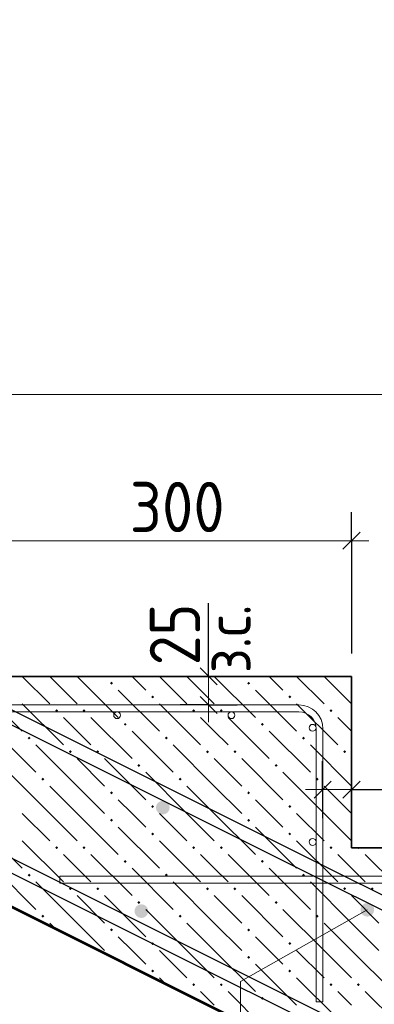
# Model space of a CAD drawing. Header units: millimetres. Extents: x -5 to 21000, y 0 to 14850.
# Tile 20 of 26: x 9654 to 10429, y 9985 to 12140. Entities that reach past the tile are written whole.
import ezdxf

# ---------------------------------------------------------------- set-up
doc = ezdxf.new("R2010")
doc.units = ezdxf.units.MM
doc.layers.add('ЖБ Лестница', color=7, linetype='Continuous', lineweight=25, true_color=0xe0e0ff)
for name, color, linetype, lineweight in [('Лестница', 7, 'Continuous', 25), ('Обрамление проемов стержнями', 7, 'Continuous', 25), ('Позиционная метка линия выноска', 7, 'Continuous', 13), ('Размерная линия_ общее', 7, 'Continuous', 13), ('Фоновоя арматура Х1', 7, 'Continuous', 25)]:
    doc.layers.add(name, color=color, linetype=linetype, lineweight=lineweight)
doc.layers.add('Размерная выноска', color=7, linetype='Continuous')
doc.styles.add('ISOCPEUR', font='txt')

msp = doc.modelspace()

# ---------------------------------------------------------------- hatches: boundary and pattern name
at = {"layer": 'ЖБ Лестница', "linetype": 'Continuous', "lineweight": 18, "transparency": 33554687}
for points in [[(9851.5, 10687.8), (9854.7, 10691.1), (9858, 10687.8), (9854.7, 10684.6)], [(10151.5, 10687.8), (10154.7, 10691.1), (10158, 10687.8), (10154.7, 10684.6)], [(9941.5, 10657.8), (9944.7, 10661.1), (9948, 10657.8), (9944.7, 10654.6)], [(10241.5, 10657.8), (10244.7, 10661.1), (10248, 10657.8), (10244.7, 10654.6)], [(9731.5, 10627.8), (9734.7, 10631.1), (9738, 10627.8), (9734.7, 10624.6)], [(9791.5, 10627.8), (9794.7, 10631.1), (9798, 10627.8), (9794.7, 10624.6)], [(10031.5, 10627.8), (10034.7, 10631.1), (10038, 10627.8), (10034.7, 10624.6)], [(10091.5, 10627.8), (10094.7, 10631.1), (10098, 10627.8), (10094.7, 10624.6)], [(10331.5, 10627.8), (10334.7, 10631.1), (10338, 10627.8), (10334.7, 10624.6)], [(9881.5, 10597.8), (9884.7, 10601.1), (9888, 10597.8), (9884.7, 10594.6)], [(10181.5, 10597.8), (10184.7, 10601.1), (10188, 10597.8), (10184.7, 10594.6)], [(9671.5, 10567.8), (9674.7, 10571.1), (9678, 10567.8), (9674.7, 10564.6)], [(9971.5, 10567.8), (9974.7, 10571.1), (9978, 10567.8), (9974.7, 10564.6)], [(10271.5, 10567.8), (10274.7, 10571.1), (10278, 10567.8), (10274.7, 10564.6)], [(9761.5, 10537.8), (9764.7, 10541.1), (9768, 10537.8), (9764.7, 10534.6)], [(9821.5, 10537.8), (9824.7, 10541.1), (9828, 10537.8), (9824.7, 10534.6)], [(10061.5, 10537.8), (10064.7, 10541.1), (10068, 10537.8), (10064.7, 10534.6)], [(10121.5, 10537.8), (10124.7, 10541.1), (10128, 10537.8), (10124.7, 10534.6)], [(10361.5, 10537.8), (10364.7, 10541.1), (10368, 10537.8), (10364.7, 10534.6)], [(9911.5, 10507.8), (9914.7, 10511.1), (9918, 10507.8), (9914.7, 10504.6)], [(10211.5, 10507.8), (10214.7, 10511.1), (10218, 10507.8), (10214.7, 10504.6)], [(9701.5, 10477.8), (9704.7, 10481.1), (9708, 10477.8), (9704.7, 10474.6)], [(10001.5, 10477.8), (10004.7, 10481.1), (10008, 10477.8), (10004.7, 10474.6)], [(10301.5, 10477.8), (10304.7, 10481.1), (10308, 10477.8), (10304.7, 10474.6)], [(9851.5, 10447.8), (9854.7, 10451.1), (9858, 10447.8), (9854.7, 10444.6)], [(10151.5, 10447.8), (10154.7, 10451.1), (10158, 10447.8), (10154.7, 10444.6)], [(9941.5, 10417.8), (9944.7, 10421.1), (9948, 10417.8), (9944.7, 10414.6)], [(10241.5, 10417.8), (10244.7, 10421.1), (10248, 10417.8), (10244.7, 10414.6)], [(9851.5, 10387.8), (9854.7, 10391.1), (9858, 10387.8), (9854.7, 10384.6)], [(10151.5, 10387.8), (10154.7, 10391.1), (10158, 10387.8), (10154.7, 10384.6)], [(9941.5, 10357.8), (9944.7, 10361.1), (9948, 10357.8), (9944.7, 10354.6)], [(10241.5, 10357.8), (10244.7, 10361.1), (10248, 10357.8), (10244.7, 10354.6)], [(9731.5, 10327.8), (9734.7, 10331.1), (9738, 10327.8), (9734.7, 10324.6)], [(9791.5, 10327.8), (9794.7, 10331.1), (9798, 10327.8), (9794.7, 10324.6)], [(10031.5, 10327.8), (10034.7, 10331.1), (10038, 10327.8), (10034.7, 10324.6)], [(10091.5, 10327.8), (10094.7, 10331.1), (10098, 10327.8), (10094.7, 10324.6)], [(10331.5, 10327.8), (10334.7, 10331.1), (10338, 10327.8), (10334.7, 10324.6)], [(10391.5, 10327.8), (10398, 10327.8), (10394.7, 10324.6)], [(9881.5, 10297.8), (9884.7, 10301.1), (9888, 10297.8), (9884.7, 10294.6)], [(10181.5, 10297.8), (10184.7, 10301.1), (10188, 10297.8), (10184.7, 10294.6)], [(9671.5, 10267.8), (9674.7, 10271.1), (9678, 10267.8), (9674.7, 10264.6)], [(9971.5, 10267.8), (9974.7, 10271.1), (9978, 10267.8), (9974.7, 10264.6)], [(10271.5, 10267.8), (10274.7, 10271.1), (10278, 10267.8), (10274.7, 10264.6)], [(9761.5, 10237.8), (9764.7, 10241.1), (9768, 10237.8), (9764.7, 10234.6)], [(9821.5, 10237.8), (9824.7, 10241.1), (9828, 10237.8), (9824.7, 10234.6)], [(10061.5, 10237.8), (10064.7, 10241.1), (10068, 10237.8), (10064.7, 10234.6)], [(10121.5, 10237.8), (10124.7, 10241.1), (10128, 10237.8), (10124.7, 10234.6)], [(10361.5, 10237.8), (10364.7, 10241.1), (10368, 10237.8), (10364.7, 10234.6)], [(10421.5, 10237.8), (10424.7, 10241.1), (10428, 10237.8), (10424.7, 10234.6)], [(9911.5, 10207.8), (9914.7, 10211.1), (9918, 10207.8), (9914.7, 10204.6)], [(10211.5, 10207.8), (10214.7, 10211.1), (10218, 10207.8), (10214.7, 10204.6)], [(9701.5, 10177.8), (9704.7, 10181.1), (9708, 10177.8), (9704.7, 10174.6)], [(10001.5, 10177.8), (10004.7, 10181.1), (10008, 10177.8), (10004.7, 10174.6)], [(10301.5, 10177.8), (10304.7, 10181.1), (10308, 10177.8), (10304.7, 10174.6)], [(9851.5, 10147.8), (9854.7, 10151.1), (9858, 10147.8), (9854.7, 10144.6)], [(10151.5, 10147.8), (10154.7, 10151.1), (10158, 10147.8), (10154.7, 10144.6)], [(9941.5, 10117.8), (9944.7, 10121.1), (9948, 10117.8), (9944.7, 10114.6)], [(10241.5, 10117.8), (10244.7, 10121.1), (10248, 10117.8), (10244.7, 10114.6)], [(9854.2, 10090.6), (9854.7, 10091.1), (9856.2, 10089.6)], [(10151.5, 10087.8), (10154.7, 10091.1), (10158, 10087.8), (10154.7, 10084.6)], [(9941.5, 10057.8), (9944.7, 10061.1), (9948, 10057.8), (9944.7, 10054.6)], [(10241.5, 10057.8), (10244.7, 10061.1), (10248, 10057.8), (10244.7, 10054.6)], [(10031.5, 10027.8), (10034.7, 10031.1), (10038, 10027.8), (10034.7, 10024.6)], [(10091.5, 10027.8), (10094.7, 10031.1), (10098, 10027.8), (10094.7, 10024.6)], [(10331.5, 10027.8), (10334.7, 10031.1), (10338, 10027.8), (10334.7, 10024.6)], [(10391.5, 10027.8), (10394.7, 10031.1), (10398, 10027.8), (10394.7, 10024.6)], [(10181.5, 9997.8), (10184.7, 10001.1), (10188, 9997.8), (10184.7, 9994.6)]]:
    msp.add_hatch(color=7, dxfattribs=at).paths.add_polyline_path(points, flags=16)
at = {"layer": 'Фоновоя арматура Х1', "linetype": 'Continuous', "lineweight": 35, "transparency": 33554687}
for points in [[(9982, 10415.4), (9980.9, 10421.2), (9977.6, 10426), (9972.8, 10429.3), (9967, 10430.4), (9961.3, 10429.3), (9956.4, 10426), (9953.2, 10421.2), (9952, 10415.4), (9953.2, 10409.7), (9956.4, 10404.8), (9961.3, 10401.6), (9967, 10400.4), (9972.8, 10401.6), (9977.6, 10404.8), (9980.9, 10409.7)], [(9935.1, 10188.9), (9933.9, 10194.6), (9930.7, 10199.5), (9925.8, 10202.8), (9920.1, 10203.9), (9914.3, 10202.8), (9909.5, 10199.5), (9906.2, 10194.6), (9905.1, 10188.9), (9906.2, 10183.2), (9909.5, 10178.3), (9914.3, 10175), (9920.1, 10173.9), (9925.8, 10175), (9930.7, 10178.3), (9933.9, 10183.2)], [(10429.2, 10191.8), (10428.1, 10197.6), (10424.8, 10202.4), (10420, 10205.7), (10414.2, 10206.8), (10408.5, 10205.7), (10403.6, 10202.4), (10400.4, 10197.6), (10399.2, 10191.8), (10400.4, 10186.1), (10403.6, 10181.2), (10408.5, 10178), (10414.2, 10176.8), (10420, 10178), (10424.8, 10181.2), (10428.1, 10186.1)]]:
    msp.add_hatch(color=7, dxfattribs=at).paths.add_polyline_path(points)

# ---------------------------------------------------------------- linework, layer by layer
at = {"color": 7, "linetype": 'Continuous', "lineweight": 25, "transparency": 33554687}
for points in [[(3354.7, 12140.3), (6591.7, 12140.3), (6597.3, 12140.1), (6603, 12139.5), (6608.7, 12138.7), (6614.3, 12137.5), (6619.9, 12136), (6625.3, 12134.3), (6630.7, 12132.2), (6635.8, 12129.9), (13328.5, 8783.5), (13315.1, 8756.7), (6623, 12102.8), (6619.1, 12104.5), (6615.3, 12106), (6611.4, 12107.3), (6607.4, 12108.3), (6603.4, 12109.1), (6599.4, 12109.7), (6595.2, 12110.1), (6591, 12110.3), (3354.7, 12110.3), (3354.7, 12140.3)], [(12792.1, 8693.5), (6009, 12085.1), (6005.1, 12086.8), (6001.3, 12088.3), (5997.4, 12089.6), (5993.4, 12090.6), (5989.4, 12091.5), (5985.3, 12092.1), (5981.2, 12092.5), (5977, 12092.6), (4747.4, 12092.6), (4747.4, 12122.6), (5977.7, 12122.6), (5983.3, 12122.4), (5989, 12121.9), (5994.7, 12121), (6000.3, 12119.8), (6005.9, 12118.4), (6011.3, 12116.6), (6016.7, 12114.5), (6021.8, 12112.2), (12805.5, 8720.3), (12792.1, 8693.5)]]:
    msp.add_lwpolyline(points, dxfattribs=at)
at = {"layer": 'ЖБ Лестница', "color": 7, "linetype": 'Continuous', "lineweight": 35, "transparency": 33554687}
for p, q in [((6629.3, 11702.8), (12629.3, 8702.8)), ((10379.3, 10702.8), (9629.3, 10702.8)), ((10379.3, 10327.8), (10379.3, 10702.8)), ((11129.3, 10327.8), (10379.3, 10327.8))]:
    msp.add_line(p, q, dxfattribs=at)
at = {"layer": 'ЖБ Лестница', "color": 9, "linetype": 'Continuous', "lineweight": 18, "true_color": 0xc7c7c7, "transparency": 33554687}
for p, q in [((9659.7, 10702.8), (9719.7, 10642.8)), ((9719.7, 10702.8), (9719.7, 10702.8)), ((9719.7, 10702.8), (9779.7, 10642.8)), ((9779.7, 10702.8), (9869.7, 10612.8)), ((9779.7, 10702.8), (9779.7, 10702.8)), ((9839.7, 10702.8), (9839.7, 10702.8)), ((9899.7, 10702.8), (9899.7, 10702.8)), ((9929.7, 10672.8), (9899.7, 10702.8)), ((9959.7, 10702.8), (10019.7, 10642.8)), ((10019.7, 10702.8), (10019.7, 10702.8)), ((10019.7, 10702.8), (10079.7, 10642.8)), ((10079.7, 10702.8), (10169.7, 10612.8)), ((10079.7, 10702.8), (10079.7, 10702.8)), ((10139.7, 10702.8), (10139.7, 10702.8)), ((10199.7, 10702.8), (10199.7, 10702.8)), ((10229.7, 10672.8), (10199.7, 10702.8)), ((10259.7, 10702.8), (10319.7, 10642.8)), ((10319.7, 10702.8), (10319.7, 10702.8)), ((10319.7, 10702.8), (10379.7, 10642.8)), ((10379.7, 10702.8), (10379.7, 10702.8)), ((9569.7, 10672.8), (9659.7, 10582.8)), ((9869.7, 10672.8), (9959.7, 10582.8)), ((10169.7, 10672.8), (10259.7, 10582.8)), ((9659.7, 10642.8), (9749.7, 10552.8)), ((9959.7, 10642.8), (10049.7, 10552.8)), ((10259.7, 10642.8), (10349.7, 10552.8)), ((9779.7, 10582.8), (9749.7, 10612.8)), ((9809.7, 10612.8), (9899.7, 10522.8)), ((10079.7, 10582.8), (10049.7, 10612.8)), ((10109.7, 10612.8), (10199.7, 10522.8)), ((10379.7, 10582.8), (10349.7, 10612.8)), ((9599.7, 10582.8), (9689.7, 10492.8)), ((9809.7, 10552.8), (9779.7, 10582.8)), ((9899.7, 10582.8), (9989.7, 10492.8)), ((10109.7, 10552.8), (10079.7, 10582.8)), ((10199.7, 10582.8), (10289.7, 10492.8)), ((9779.7, 10462.8), (9689.7, 10552.8)), ((10079.7, 10462.8), (9989.7, 10552.8)), ((10379.7, 10462.8), (10289.7, 10552.8)), ((9779.7, 10522.8), (9839.7, 10462.8)), ((9839.7, 10522.8), (9929.7, 10432.8)), ((10079.7, 10522.8), (10139.7, 10462.8)), ((10139.7, 10522.8), (10229.7, 10432.8)), ((9719.7, 10402.8), (9629.7, 10492.8)), ((10019.7, 10402.8), (9929.7, 10492.8)), ((10319.7, 10402.8), (10229.7, 10492.8)), ((9719.7, 10462.8), (9779.7, 10402.8)), ((9779.7, 10462.8), (9839.7, 10402.8)), ((10019.7, 10462.8), (10079.7, 10402.8)), ((10079.7, 10462.8), (10139.7, 10402.8)), ((10319.7, 10462.8), (10379.7, 10402.8)), ((9899.7, 10402.8), (9869.7, 10432.8)), ((10199.7, 10402.8), (10169.7, 10432.8)), ((9659.7, 10402.8), (9719.7, 10342.8)), ((9719.7, 10402.8), (9779.7, 10342.8)), ((9779.7, 10402.8), (9869.7, 10312.8)), ((9929.7, 10372.8), (9899.7, 10402.8)), ((9959.7, 10402.8), (10019.7, 10342.8)), ((10019.7, 10402.8), (10079.7, 10342.8)), ((10079.7, 10402.8), (10169.7, 10312.8)), ((10229.7, 10372.8), (10199.7, 10402.8)), ((10259.7, 10402.8), (10319.7, 10342.8)), ((10319.7, 10402.8), (10379.7, 10342.8)), ((10379.7, 10402.8), (10379.7, 10402.8)), ((9569.7, 10372.8), (9659.7, 10282.8)), ((9869.7, 10372.8), (9959.7, 10282.8)), ((10169.7, 10372.8), (10259.7, 10282.8)), ((9659.7, 10342.8), (9749.7, 10252.8)), ((9959.7, 10342.8), (10049.7, 10252.8)), ((10259.7, 10342.8), (10349.7, 10252.8)), ((9779.7, 10282.8), (9749.7, 10312.8)), ((9809.7, 10312.8), (9899.7, 10222.8)), ((10079.7, 10282.8), (10049.7, 10312.8)), ((10109.7, 10312.8), (10199.7, 10222.8)), ((10379.7, 10282.8), (10349.7, 10312.8)), ((10409.7, 10312.8), (10499.7, 10222.8)), ((9599.7, 10282.8), (9689.7, 10192.8)), ((9809.7, 10252.8), (9779.7, 10282.8)), ((9899.7, 10282.8), (9989.7, 10192.8)), ((10109.7, 10252.8), (10079.7, 10282.8)), ((10199.7, 10282.8), (10289.7, 10192.8)), ((10409.7, 10252.8), (10379.7, 10282.8)), ((9779.7, 10162.8), (9689.7, 10252.8)), ((10079.7, 10162.8), (9989.7, 10252.8)), ((10379.7, 10162.8), (10289.7, 10252.8)), ((9779.7, 10222.8), (9839.7, 10162.8)), ((9839.7, 10222.8), (9929.7, 10132.8)), ((10079.7, 10222.8), (10139.7, 10162.8)), ((10139.7, 10222.8), (10229.7, 10132.8)), ((10379.7, 10222.8), (10439.7, 10162.8)), ((10019.7, 10102.8), (9929.7, 10192.8)), ((10319.7, 10102.8), (10229.7, 10192.8)), ((9719.7, 10162.8), (9729.8, 10152.8)), ((9779.7, 10162.8), (9839.7, 10102.8)), ((10019.7, 10162.8), (10079.7, 10102.8)), ((10079.7, 10162.8), (10139.7, 10102.8)), ((10319.7, 10162.8), (10379.7, 10102.8)), ((10379.7, 10162.8), (10439.7, 10102.8)), ((9899.7, 10102.8), (9869.7, 10132.8)), ((10199.7, 10102.8), (10169.7, 10132.8)), ((9929.7, 10072.8), (9899.7, 10102.8)), ((9959.7, 10102.8), (10019.7, 10042.8)), ((10019.7, 10102.8), (10079.7, 10042.8)), ((10079.7, 10102.8), (10169.7, 10012.8)), ((10229.7, 10072.8), (10199.7, 10102.8)), ((10259.7, 10102.8), (10319.7, 10042.8)), ((10319.7, 10102.8), (10379.7, 10042.8)), ((10379.7, 10102.8), (10469.7, 10012.8)), ((10169.7, 10072.8), (10259.7, 9982.8)), ((9959.7, 10042.8), (9969.7, 10032.8)), ((10259.7, 10042.8), (10349.7, 9952.8)), ((10079.7, 9982.8), (10049.7, 10012.8)), ((10109.7, 10012.8), (10199.7, 9922.8)), ((10379.7, 9982.8), (10349.7, 10012.8)), ((10409.7, 10012.8), (10499.7, 9922.8))]:
    msp.add_line(p, q, dxfattribs=at)
at = {"layer": 'Лестница', "color": 7, "linetype": 'Continuous', "lineweight": 25, "transparency": 33554687}
for p, q in [((6623.5, 11702.8), (12623.5, 8702.8)), ((10379.7, 10702.8), (9629.7, 10702.8)), ((10379.7, 10327.8), (10379.7, 10702.8)), ((11129.7, 10327.8), (10379.7, 10327.8))]:
    msp.add_line(p, q, dxfattribs=at)
at = {"layer": 'Обрамление проемов стержнями', "color": 7, "linetype": 'Continuous', "lineweight": 13, "transparency": 33554687}
for p, q in [((10264.7, 10640.3), (8992.2, 10640.3)), ((10264.7, 10625.3), (8992.2, 10625.3)), ((10302.2, 10587.8), (10302.2, 9990.3)), ((10317.2, 10587.8), (10317.2, 9990.3)), ((9742.2, 10250.3), (9742.2, 10265.3)), ((11014.7, 10265.3), (9742.2, 10265.3)), ((11014.7, 10250.3), (9742.2, 10250.3)), ((10302.2, 9990.3), (10317.2, 9990.3))]:
    msp.add_line(p, q, dxfattribs=at)
at = {"layer": 'Обрамление проемов стержнями', "color": 7, "linetype": 'Continuous', "lineweight": 18, "transparency": 33554687}
for centre in [(9867.2, 10617.8), (10117.2, 10617.8), (10294.7, 10590.3), (10294.7, 10340.3)]:
    msp.add_circle(centre, 7.5, dxfattribs=at)
at = {"layer": 'Обрамление проемов стержнями', "color": 7, "linetype": 'Continuous', "lineweight": 13, "transparency": 33554687}
for radius in [52.5, 37.5]:
    msp.add_arc((10264.7, 10587.8), radius, 0, 90, dxfattribs=at)
at = {"layer": 'Позиционная метка линия выноска', "color": 7, "linetype": 'Continuous', "lineweight": 13, "transparency": 33554687}
for points in [[(12145.9, 11319.7), (9320.9, 11319.7), (9320.9, 10770.6)], [(10414.2, 10191.8), (10136.9, 10034.8), (10136.9, 9855.2)]]:
    msp.add_lwpolyline(points, dxfattribs=at)
at = {"layer": 'Размерная выноска', "color": 7, "linetype": 'Continuous', "lineweight": -3, "transparency": 33554687}
for p, q in [((10067.2, 10702.8), (10067.2, 10863)), ((10379.7, 10455), (10612.2, 10455))]:
    msp.add_line(p, q, dxfattribs=at)
at = {"layer": 'Размерная линия_ общее', "color": 253, "linetype": 'Continuous', "lineweight": -3, "true_color": 0xa0a0a0, "transparency": 33554687}
for p, q in [((10379.7, 10999.7), (10379.7, 11062.2)), ((10379.7, 10999.7), (10379.7, 10937.2)), ((10379.7, 10999.7), (10379.7, 10752.8)), ((10067.2, 10702.8), (10004.7, 10702.8)), ((10067.2, 10702.8), (10129.7, 10702.8)), ((10067.2, 10640.3), (10004.7, 10640.3)), ((10067.2, 10640.3), (10129.7, 10640.3)), ((10316.5, 10455), (10316.5, 10517.5)), ((10379.7, 10455), (10379.7, 10517.5)), ((10316.5, 10455), (10316.5, 10392.5)), ((10379.7, 10455), (10379.7, 10392.5))]:
    msp.add_line(p, q, dxfattribs=at)
at = {"layer": 'Размерная линия_ общее', "color": 7, "linetype": 'Continuous', "lineweight": 25, "transparency": 33554687}
for p, q in [((10398.5, 11018.5), (10361, 10981)), ((10086, 10684.1), (10048.5, 10721.6)), ((10086, 10621.6), (10048.5, 10659.1)), ((10297.8, 10436.2), (10335.3, 10473.7)), ((10361, 10436.2), (10398.5, 10473.7))]:
    msp.add_line(p, q, dxfattribs=at)
at = {"layer": 'Размерная линия_ общее', "color": 7, "linetype": 'Continuous', "lineweight": 13, "transparency": 33554687}
for p, q in [((10379.7, 10999.7), (9629.7, 10999.7)), ((10379.7, 10999.7), (10417.2, 10999.7)), ((10067.2, 10702.8), (10067.2, 10740.3)), ((10067.2, 10640.3), (10067.2, 10602.8)), ((10316.5, 10455), (10279, 10455)), ((10316.5, 10455), (10379.7, 10455)), ((10379.7, 10455), (10417.2, 10455))]:
    msp.add_line(p, q, dxfattribs=at)
msp.add_lwpolyline([(10067.2, 10640.3), (10067.2, 10670.5), (10067.2, 10670.5), (10067.2, 10683.6), (10067.2, 10683.6), (10067.2, 10702.8)], dxfattribs=at)

# ---------------------------------------------------------------- texts
at = {"layer": 'Размерная линия_ общее', "color": 7, "linetype": 'Continuous', "lineweight": 25, "transparency": 33554687, "insert": (9894.7, 11018.5), "char_height": 110, "width": 280.99, "attachment_point": 7, "style": 'ISOCPEUR'}
msp.add_mtext('\\W0.91;300', dxfattribs=at)
at = {"layer": 'Размерная линия_ общее', "color": 7, "linetype": 'Continuous', "lineweight": 18, "transparency": 33554687, "insert": (10159.2, 10709.9), "char_height": 100, "width": 229.971, "attachment_point": 7, "rotation": 90, "style": 'ISOCPEUR'}
msp.add_mtext('\\W0.90;з.с.', dxfattribs=at)
at = {"layer": 'Размерная линия_ общее', "color": 7, "linetype": 'Continuous', "lineweight": 25, "transparency": 33554687, "insert": (10048.5, 10727), "char_height": 110, "width": 201.966, "attachment_point": 7, "rotation": 90, "style": 'ISOCPEUR'}
msp.add_mtext('\\W0.87;25', dxfattribs=at)

doc.saveas('drawing.dxf')
